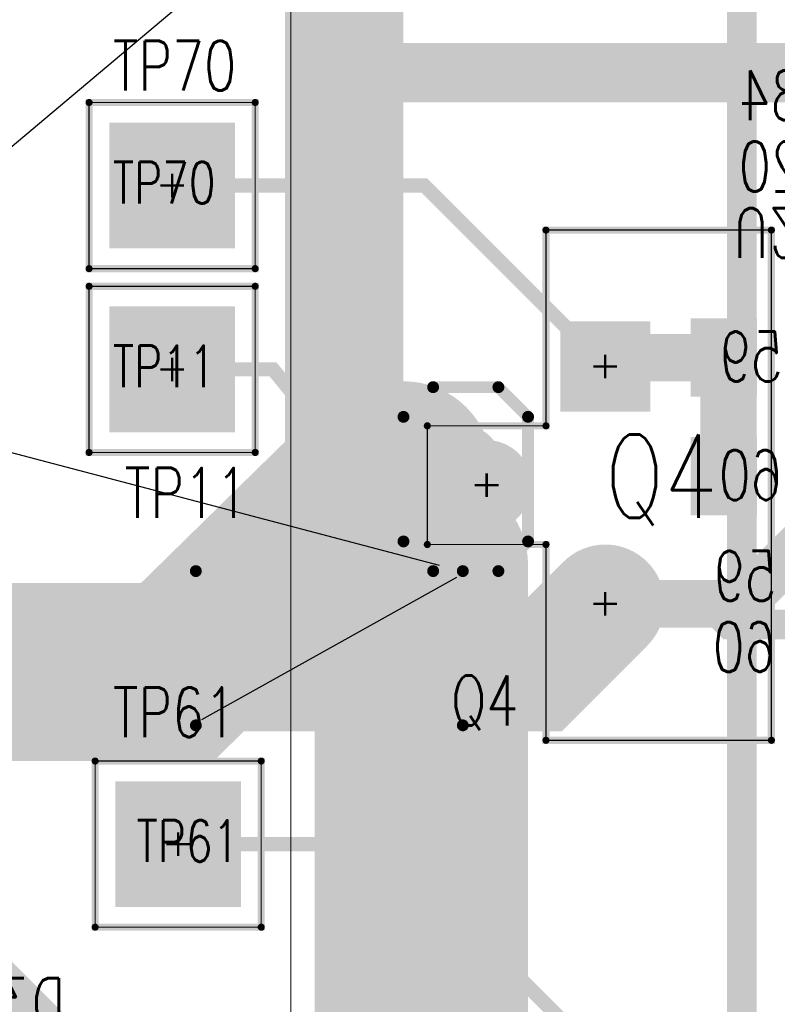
# Model space of a CAD drawing. Extents: x -7.2 to 18.3, y -5.6 to 10.9.
# Tile 101 of 112: x 9.227 to 9.865, y 3.545 to 4.375. Entities that reach past the tile are written whole.
import ezdxf
from ezdxf.enums import TextEntityAlignment as Align

# ---------------------------------------------------------------- set-up
doc = ezdxf.new("R2010")
doc.units = 0
for name, pattern in [('SIG_14', [2, 1, 1]), ('SIG_178', [2, 1, 1]), ('SIG_180', [2, 1, 1]), ('SIG_19', [2, 1, 1]), ('SIG_203', [2, 1, 1]), ('SIG_204', [2, 1, 1]), ('SIG_7', [2, 1, 1])]:
    doc.linetypes.add(name, pattern=pattern)
for name, color, linetype in [('2D_LINE_02', 112, 'CONTINUOUS'), ('ATTRIBUTE_124', 6, 'CONTINUOUS'), ('COPPER_04', 5, 'CONTINUOUS'), ('DRIL_NPLTE_THRU_01', 16, 'CONTINUOUS'), ('DRIL_NPLTE_THRU_03', 146, 'CONTINUOUS'), ('DRIL_NPLTE_THRU_04', 176, 'CONTINUOUS'), ('DRIL_PLTE_THRU_01', 16, 'CONTINUOUS'), ('DRIL_PLTE_THRU_03', 146, 'CONTINUOUS'), ('DRIL_PLTE_THRU_04', 176, 'CONTINUOUS'), ('DRIL_SYMBOL', 254, 'CONTINUOUS'), ('LINK_00', 2, 'CONTINUOUS'), ('PADS_BOT', 5, 'CONTINUOUS'), ('PADS_INNER', 1, 'CONTINUOUS'), ('PADS_TOP', 1, 'CONTINUOUS'), ('PADS_XR_131', 3, 'CONTINUOUS'), ('PADS_XR_132', 6, 'CONTINUOUS'), ('PADS_XR_133', 254, 'CONTINUOUS'), ('PART_NAME_123', 255, 'CONTINUOUS'), ('PART_NAME_124', 6, 'CONTINUOUS'), ('PART_NAME_129', 2, 'CONTINUOUS'), ('PART_NAME_130', 106, 'CONTINUOUS'), ('PART_TOP_2DLINE_123', 255, 'CONTINUOUS'), ('PART_TOP_2DLINE_129', 2, 'CONTINUOUS'), ('TRACE_01', 1, 'CONTINUOUS'), ('TRACE_03', 130, 'CONTINUOUS'), ('TRACE_04', 5, 'CONTINUOUS')]:
    doc.layers.add(name, color=color, linetype=linetype)
doc.styles.add('W0$001', font='simplex', dxfattribs={"width": 0.75})
doc.styles.add('W0$005', font='simplex', dxfattribs={"width": 0.75})
doc.styles.add('W0$006', font='simplex', dxfattribs={"width": 0.75})

# ---------------------------------------------------------------- blocks, each defined once
blk = doc.blocks.new('SMOOTH_0$05')
at = {"const_width": 0.025}
blk.add_lwpolyline([(-0.0125, 0, 1), (0.0125, 0, 1)], format="xyb", close=True, dxfattribs=at)
blk = doc.blocks.new('DRAWING_290')
at = {"layer": '2D_LINE_02', "const_width": 0.05}
blk.add_lwpolyline([(2.745, -2.245), (5.495, -2.245), (5.495, -2.25), (4.275, -2.25), (4.275, -2.865), (5.6669, -2.865), (5.7669, -2.965), (5.7669, -3.11), (6.05, -3.11), (6.05, -3.47), (5.37, -3.47), (5.37, -4.745), (6.075, -4.745), (6.075, -5.44), (5.725, -5.44), (5.725, -5.15), (4.49, -5.15), (4.49, -4.99), (1.44, -4.99)], dxfattribs=at)
at = {"layer": '2D_LINE_02'}
blk.add_blockref('SMOOTH_0$05', (5.37, -3.47), dxfattribs=at)
blk = doc.blocks.new('SMOOTH_0$01')
at = {"const_width": 0.005}
blk.add_lwpolyline([(-0.0025, 0, 1), (0.0025, 0, 1)], format="xyb", close=True, dxfattribs=at)
blk = doc.blocks.new('COPPER_308')
at = {"layer": 'COPPER_04', "const_width": 0.01}
blk.add_lwpolyline([(0, -0.01), (0.225, -0.01), (0.225, 0.12), (0, 0.12)], close=True, dxfattribs=at)
at = {"layer": 'COPPER_04'}
for p in [(0, 0.12), (0.225, 0.12), (0, -0.01), (0.225, -0.01)]:
    blk.add_blockref('SMOOTH_0$01', p, dxfattribs=at)
blk = doc.blocks.new('COPPER_309')
at = {"layer": 'COPPER_04', "const_width": 0.01}
blk.add_lwpolyline([(0, 0.025), (-0.025, 0), (-0.08, 0), (-0.105, 0.025), (-0.105, 0.13), (-0.08, 0.155), (-0.025, 0.155), (0, 0.13)], close=True, dxfattribs=at)
at = {"layer": 'COPPER_04'}
for p in [(-0.08, 0.155), (-0.025, 0.155), (-0.105, 0.13), (0, 0.13), (-0.105, 0.025), (0, 0.025), (-0.08, 0), (-0.025, 0)]:
    blk.add_blockref('SMOOTH_0$01', p, dxfattribs=at)
blk = doc.blocks.new('SMOOTH_0$006')
at = {"const_width": 0.003}
blk.add_lwpolyline([(-0.0015, 0, 1), (0.0015, 0, 1)], format="xyb", close=True, dxfattribs=at)
blk = doc.blocks.new('SMOOTH_0$001')
at = {"const_width": 0.0005}
blk.add_lwpolyline([(-0.00025, 0, 1), (0.00025, 0, 1)], format="xyb", close=True, dxfattribs=at)
blk = doc.blocks.new('PART_BODY_TOP_331')
at = {"layer": 'PART_TOP_2DLINE_123', "const_width": 0.006}
blk.add_lwpolyline([(0.315, 0.14), (-0.115, 0.14), (-0.115, -0.05), (0.05, -0.05), (0.05, -0.15), (0.15, -0.15), (0.15, -0.05), (0.315, -0.05)], close=True, dxfattribs=at)
at = {"layer": 'PART_TOP_2DLINE_129', "const_width": 0.001}
blk.add_lwpolyline([(0.315, 0.14), (-0.115, 0.14), (-0.115, -0.05), (0.05, -0.05), (0.05, -0.15), (0.15, -0.15), (0.15, -0.05), (0.315, -0.05)], close=True, dxfattribs=at)
at = {"layer": 'PART_TOP_2DLINE_123'}
for p in [(-0.115, 0.14), (0.315, 0.14), (-0.115, -0.05), (0.05, -0.05), (0.15, -0.05), (0.315, -0.05), (0.05, -0.15), (0.15, -0.15)]:
    blk.add_blockref('SMOOTH_0$006', p, dxfattribs=at)
at = {"layer": 'PART_TOP_2DLINE_129'}
for p in [(-0.115, 0.14), (0.315, 0.14), (-0.115, -0.05), (0.05, -0.05), (0.15, -0.05), (0.315, -0.05), (0.05, -0.15), (0.15, -0.15)]:
    blk.add_blockref('SMOOTH_0$001', p, dxfattribs=at)
blk = doc.blocks.new('DRIL_SYMBOL_0$041')
at = {"layer": 'DRIL_SYMBOL', "const_width": 0.002}
for points in [[(0, -0.01), (0, 0.01)], [(-0.01, 0), (0.01, 0)]]:
    blk.add_lwpolyline(points, dxfattribs=at)
blk = doc.blocks.new('DRIL_HOLE_0$041')
at = {"const_width": 0.0205}
blk.add_lwpolyline([(-0.01025, 0, 1), (0.01025, 0, 1)], format="xyb", close=True, dxfattribs=at)
blk.add_blockref('DRIL_SYMBOL_0$041', (0, 0))
blk = doc.blocks.new('PAD_5')
at = {"const_width": 0.035}
blk.add_lwpolyline([(0, -0.0175, 1), (0, 0.0175, 1)], format="xyb", close=True, dxfattribs=at)
blk = doc.blocks.new('PAD_8')
at = {"const_width": 0.07}
blk.add_lwpolyline([(-0.035, 0), (0.035, 0)], dxfattribs=at)
blk = doc.blocks.new('PAD_9')
at = {"const_width": 0.076}
blk.add_lwpolyline([(-0.038, 0), (0.038, 0)], dxfattribs=at)
blk = doc.blocks.new('STK_TOP_7')
at = {"layer": 'DRIL_PLTE_THRU_01'}
blk.add_blockref('DRIL_HOLE_0$041', (0, 0), dxfattribs=at)
at = {"layer": 'DRIL_PLTE_THRU_03'}
blk.add_blockref('DRIL_HOLE_0$041', (0, 0), dxfattribs=at)
at = {"layer": 'DRIL_PLTE_THRU_04'}
blk.add_blockref('DRIL_HOLE_0$041', (0, 0), dxfattribs=at)
at = {"layer": 'PADS_BOT'}
blk.add_blockref('PAD_8', (0, 0), dxfattribs=at)
at = {"layer": 'PADS_INNER'}
blk.add_blockref('PAD_5', (0, 0), dxfattribs=at)
at = {"layer": 'PADS_TOP'}
blk.add_blockref('PAD_8', (0, 0), dxfattribs=at)
at = {"layer": 'PADS_XR_131'}
blk.add_blockref('PAD_9', (0, 0), dxfattribs=at)
at = {"layer": 'PADS_XR_132'}
blk.add_blockref('PAD_9', (0, 0), dxfattribs=at)
blk = doc.blocks.new('PAD_10')
at = {"const_width": 0.038}
blk.add_lwpolyline([(0, -0.019, 1), (0, 0.019, 1)], format="xyb", close=True, dxfattribs=at)
blk = doc.blocks.new('STK_TOP_6')
at = {"layer": 'DRIL_PLTE_THRU_01'}
blk.add_blockref('DRIL_HOLE_0$041', (0, 0), dxfattribs=at)
at = {"layer": 'DRIL_PLTE_THRU_03'}
blk.add_blockref('DRIL_HOLE_0$041', (0, 0), dxfattribs=at)
at = {"layer": 'DRIL_PLTE_THRU_04'}
blk.add_blockref('DRIL_HOLE_0$041', (0, 0), dxfattribs=at)
at = {"layer": 'PADS_BOT'}
blk.add_blockref('PAD_5', (0, 0), dxfattribs=at)
at = {"layer": 'PADS_INNER'}
blk.add_blockref('PAD_5', (0, 0), dxfattribs=at)
at = {"layer": 'PADS_TOP'}
blk.add_blockref('PAD_5', (0, 0), dxfattribs=at)
at = {"layer": 'PADS_XR_131'}
blk.add_blockref('PAD_10', (0, 0), dxfattribs=at)
at = {"layer": 'PADS_XR_132'}
blk.add_blockref('PAD_10', (0, 0), dxfattribs=at)
blk = doc.blocks.new('SYM_TOP_4')
for name, p in [('PART_BODY_TOP_331', (0, 0)), ('STK_TOP_7', (0, 0)), ('STK_TOP_6', (0.2, 0)), ('STK_TOP_6', (0.1, -0.1))]:
    blk.add_blockref(name, p)
blk = doc.blocks.new('PART_TOP_5')
blk.add_blockref('SYM_TOP_4', (0, 0))
at = {"layer": 'PART_NAME_123', "style": 'W0$006', "width": 0.75}
blk.add_text('Q4', height=0.042, rotation=90, dxfattribs=at).set_placement((0.3025, -0.13))
at = {"layer": 'PART_NAME_129', "style": 'W0$001', "width": 0.75}
blk.add_text('Q4', height=0.07, rotation=90, dxfattribs=at).set_placement((0.1274, -0.0001))
blk = doc.blocks.new('DRIL_HOLE_0')
blk.add_lwpolyline([(0, 0, 1), (0, 0, 1)], format="xyb", close=True)
blk = doc.blocks.new('PAD_47')
at = {"const_width": 0.039}
blk.add_lwpolyline([(-0.0215, 0), (0.0215, 0)], dxfattribs=at)
blk = doc.blocks.new('PAD_1')
blk.add_lwpolyline([(0, 0, 1), (0, 0, 1)], format="xyb", close=True)
blk = doc.blocks.new('PAD_46')
at = {"const_width": 0.045}
blk.add_lwpolyline([(-0.0245, 0), (0.0245, 0)], dxfattribs=at)
blk = doc.blocks.new('STK_BOT_14')
at = {"layer": 'DRIL_PLTE_THRU_01'}
blk.add_blockref('DRIL_HOLE_0', (0, 0), dxfattribs=at)
at = {"layer": 'DRIL_PLTE_THRU_03'}
blk.add_blockref('DRIL_HOLE_0', (0, 0), dxfattribs=at)
at = {"layer": 'DRIL_PLTE_THRU_04'}
blk.add_blockref('DRIL_HOLE_0', (0, 0), dxfattribs=at)
at = {"layer": 'PADS_BOT'}
blk.add_blockref('PAD_47', (0, 0), dxfattribs=at)
at = {"layer": 'PADS_INNER'}
blk.add_blockref('PAD_1', (0, 0), dxfattribs=at)
at = {"layer": 'PADS_TOP'}
blk.add_blockref('PAD_1', (0, 0), dxfattribs=at)
at = {"layer": 'PADS_XR_131'}
blk.add_blockref('PAD_46', (0, 0), dxfattribs=at)
at = {"layer": 'PADS_XR_133'}
blk.add_blockref('PAD_47', (0, 0), dxfattribs=at)
blk = doc.blocks.new('SYM_BOT_19')
for p in [(-0.0335, 0), (0.0335, 0)]:
    blk.add_blockref('STK_BOT_14', p)
blk = doc.blocks.new('PART_BOT_71')
blk.add_blockref('SYM_BOT_19', (0, 0))
at = {"layer": 'PART_NAME_124', "style": 'W0$006', "width": 0.75}
blk.add_text('R20', height=0.042, dxfattribs=at).set_placement((0.1251, 0.0901))
at = {"layer": 'PART_NAME_130', "style": 'W0$001', "width": 0.75}
blk.add_text('R20', height=0.042, dxfattribs=at).set_placement((-0.0399, -0.0199))
blk = doc.blocks.new('PART_BODY_TOP_366')
at = {"layer": 'PART_TOP_2DLINE_123', "const_width": 0.006}
blk.add_lwpolyline([(-0.07, -0.07), (-0.07, 0.07), (0.07, 0.07), (0.07, -0.07)], close=True, dxfattribs=at)
at = {"layer": 'PART_TOP_2DLINE_129', "const_width": 0.001}
blk.add_lwpolyline([(-0.07, -0.07), (-0.07, 0.07), (0.07, 0.07), (0.07, -0.07)], close=True, dxfattribs=at)
at = {"layer": 'PART_TOP_2DLINE_123'}
for p in [(-0.07, 0.07), (0.07, 0.07), (-0.07, -0.07), (0.07, -0.07)]:
    blk.add_blockref('SMOOTH_0$006', p, dxfattribs=at)
at = {"layer": 'PART_TOP_2DLINE_129'}
for p in [(-0.07, 0.07), (0.07, 0.07), (-0.07, -0.07), (0.07, -0.07)]:
    blk.add_blockref('SMOOTH_0$001', p, dxfattribs=at)
blk = doc.blocks.new('DRIL_SYMBOL_0$063')
at = {"layer": 'DRIL_SYMBOL', "const_width": 0.002}
for points in [[(0, -0.01), (0, 0.01)], [(-0.01, 0), (0.01, 0)]]:
    blk.add_lwpolyline(points, dxfattribs=at)
blk = doc.blocks.new('DRIL_HOLE_0$063')
at = {"const_width": 0.0315}
blk.add_lwpolyline([(-0.01575, 0, 1), (0.01575, 0, 1)], format="xyb", close=True, dxfattribs=at)
blk.add_blockref('DRIL_SYMBOL_0$063', (0, 0))
blk = doc.blocks.new('PAD_79')
at = {"const_width": 0.1}
blk.add_lwpolyline([(-0.05, 0), (0.05, 0)], dxfattribs=at)
blk = doc.blocks.new('PAD_80')
at = {"const_width": 0.106}
blk.add_lwpolyline([(-0.053, 0), (0.053, 0)], dxfattribs=at)
blk = doc.blocks.new('STK_TOP_47')
at = {"layer": 'DRIL_PLTE_THRU_01'}
blk.add_blockref('DRIL_HOLE_0$063', (0, 0), dxfattribs=at)
at = {"layer": 'DRIL_PLTE_THRU_03'}
blk.add_blockref('DRIL_HOLE_0$063', (0, 0), dxfattribs=at)
at = {"layer": 'DRIL_PLTE_THRU_04'}
blk.add_blockref('DRIL_HOLE_0$063', (0, 0), dxfattribs=at)
at = {"layer": 'PADS_BOT'}
blk.add_blockref('PAD_79', (0, 0), dxfattribs=at)
at = {"layer": 'PADS_INNER'}
blk.add_blockref('PAD_79', (0, 0), dxfattribs=at)
at = {"layer": 'PADS_TOP'}
blk.add_blockref('PAD_79', (0, 0), dxfattribs=at)
at = {"layer": 'PADS_XR_131'}
blk.add_blockref('PAD_80', (0, 0), dxfattribs=at)
at = {"layer": 'PADS_XR_132'}
blk.add_blockref('PAD_80', (0, 0), dxfattribs=at)
blk = doc.blocks.new('SYM_TOP_39')
for name in ['PART_BODY_TOP_366', 'STK_TOP_47']:
    blk.add_blockref(name, (0, 0))
blk = doc.blocks.new('PART_TOP_98')
blk.add_blockref('SYM_TOP_39', (0, 0))
at = {"layer": 'PART_NAME_123', "style": 'W0$005', "width": 0.75}
blk.add_text('TP11', height=0.042, dxfattribs=at).set_placement((-0.04, -0.125))
at = {"layer": 'PART_NAME_129', "style": 'W0$001', "width": 0.75}
blk.add_text('TP11', height=0.035, dxfattribs=at).set_placement((-0.05, -0.015))
blk = doc.blocks.new('PAD_38')
at = {"const_width": 0.05}
blk.add_lwpolyline([(-0.03, 0), (0.03, 0)], dxfattribs=at)
blk = doc.blocks.new('PAD_37')
at = {"const_width": 0.056}
blk.add_lwpolyline([(-0.033, 0), (0.033, 0)], dxfattribs=at)
blk = doc.blocks.new('STK_BOT_10')
at = {"layer": 'DRIL_NPLTE_THRU_01'}
blk.add_blockref('DRIL_HOLE_0', (0, 0), dxfattribs=at)
at = {"layer": 'DRIL_NPLTE_THRU_03'}
blk.add_blockref('DRIL_HOLE_0', (0, 0), dxfattribs=at)
at = {"layer": 'DRIL_NPLTE_THRU_04'}
blk.add_blockref('DRIL_HOLE_0', (0, 0), dxfattribs=at)
at = {"layer": 'PADS_BOT', "rotation": 90}
blk.add_blockref('PAD_38', (0, 0), dxfattribs=at)
at = {"layer": 'PADS_INNER'}
blk.add_blockref('PAD_1', (0, 0), dxfattribs=at)
at = {"layer": 'PADS_TOP'}
blk.add_blockref('PAD_1', (0, 0), dxfattribs=at)
at = {"layer": 'PADS_XR_131', "rotation": 90}
blk.add_blockref('PAD_37', (0, 0), dxfattribs=at)
at = {"layer": 'PADS_XR_133', "rotation": 90}
blk.add_blockref('PAD_38', (0, 0), dxfattribs=at)
blk = doc.blocks.new('SYM_BOT_7')
for p in [(-0.045, 0), (0.045, 0)]:
    blk.add_blockref('STK_BOT_10', p)
blk = doc.blocks.new('PART_BOT_122')
blk.add_blockref('SYM_BOT_7', (0, 0))
at = {"layer": 'PART_NAME_124', "style": 'W0$006', "width": 0.75}
blk.add_text('C84', height=0.042, rotation=180, dxfattribs=at).set_placement((-0.1251, -0.0501))
at = {"layer": 'PART_NAME_130', "style": 'W0$001', "width": 0.75}
blk.add_text('C84', height=0.042, rotation=180, dxfattribs=at).set_placement((0.0499, 0.0199))
blk = doc.blocks.new('SYM_BOT_10')
for p in [(-0.045, 0), (0.045, 0)]:
    blk.add_blockref('STK_BOT_10', p)
blk = doc.blocks.new('PART_BOT_267')
blk.add_blockref('SYM_BOT_10', (0, 0))
at = {"layer": 'PART_NAME_124', "style": 'W0$006', "width": 0.75}
blk.add_text('R159', height=0.042, dxfattribs=at).set_placement((-0.0548, -0.2049))
at = {"layer": 'PART_NAME_130', "style": 'W0$001', "width": 0.75}
blk.add_text('R159', height=0.042, dxfattribs=at).set_placement((-0.06, -0.02))
blk = doc.blocks.new('PART_BOT_268')
blk.add_blockref('SYM_BOT_10', (0, 0))
at = {"layer": 'PART_NAME_124', "style": 'W0$006', "width": 0.75}
blk.add_text('R160', height=0.042, dxfattribs=at).set_placement((-0.0548, -0.1649))
at = {"layer": 'PART_NAME_130', "style": 'W0$001', "width": 0.75}
blk.add_text('R160', height=0.042, dxfattribs=at).set_placement((-0.06, -0.02))
blk = doc.blocks.new('PART_TOP_410')
blk.add_blockref('SYM_TOP_39', (0, 0))
at = {"layer": 'PART_NAME_123', "style": 'W0$001', "width": 0.75}
blk.add_text('TP61', height=0.042, rotation=90, dxfattribs=at).set_placement((-0.0901, -0.0551))
at = {"layer": 'PART_NAME_129', "style": 'W0$001', "width": 0.75}
blk.add_text('TP61', height=0.035, rotation=90, dxfattribs=at).set_placement((0.0149, -0.0351))
blk = doc.blocks.new('PART_TOP_411')
blk.add_blockref('SYM_TOP_39', (0, 0))
at = {"layer": 'PART_NAME_123', "style": 'W0$005', "width": 0.75}
blk.add_text('TP70', height=0.042, dxfattribs=at).set_placement((-0.05, 0.08))
at = {"layer": 'PART_NAME_129', "style": 'W0$001', "width": 0.75}
blk.add_text('TP70', height=0.035, dxfattribs=at).set_placement((-0.05, -0.015))
blk = doc.blocks.new('PAD_117')
at = {"const_width": 0.027}
blk.add_lwpolyline([(-0.0195, 0), (0.0195, 0)], dxfattribs=at)
blk = doc.blocks.new('PAD_118')
at = {"const_width": 0.033}
blk.add_lwpolyline([(-0.023, 0), (0.023, 0)], dxfattribs=at)
blk = doc.blocks.new('STK_BOT_74')
at = {"layer": 'DRIL_PLTE_THRU_01'}
blk.add_blockref('DRIL_HOLE_0', (0, 0), dxfattribs=at)
at = {"layer": 'DRIL_PLTE_THRU_03'}
blk.add_blockref('DRIL_HOLE_0', (0, 0), dxfattribs=at)
at = {"layer": 'DRIL_PLTE_THRU_04'}
blk.add_blockref('DRIL_HOLE_0', (0, 0), dxfattribs=at)
at = {"layer": 'PADS_BOT', "rotation": 90}
blk.add_blockref('PAD_117', (0, 0), dxfattribs=at)
at = {"layer": 'PADS_INNER'}
blk.add_blockref('PAD_1', (0, 0), dxfattribs=at)
at = {"layer": 'PADS_TOP'}
blk.add_blockref('PAD_1', (0, 0), dxfattribs=at)
at = {"layer": 'PADS_XR_131', "rotation": 90}
blk.add_blockref('PAD_118', (0, 0), dxfattribs=at)
at = {"layer": 'PADS_XR_133', "rotation": 90}
blk.add_blockref('PAD_117', (0, 0), dxfattribs=at)
blk = doc.blocks.new('SYM_BOT_60')
for p in [(-0.0374, 0.051), (0, 0.051), (0.0374, 0.051), (-0.0374, -0.051), (0, -0.051), (0.0374, -0.051)]:
    blk.add_blockref('STK_BOT_74', p)
blk = doc.blocks.new('PART_BOT_416')
blk.add_blockref('SYM_BOT_60', (0, 0))
at = {"layer": 'ATTRIBUTE_124', "style": 'W0$005', "width": 0.75}
blk.add_text('o', height=0.042, dxfattribs=at).set_placement((-0.065, -0.1), align=Align.MIDDLE_CENTER)
at = {"layer": 'PART_NAME_124', "style": 'W0$006', "width": 0.75}
blk.add_text('U28', height=0.042, rotation=270, dxfattribs=at).set_placement((-0.1801, 0.1701), align=Align.MIDDLE_CENTER)
at = {"layer": 'PART_NAME_130', "style": 'W0$001', "width": 0.75}
blk.add_text('U28', height=0.035, dxfattribs=at).set_placement((-0.0051, -0.0049), align=Align.MIDDLE_CENTER)
blk = doc.blocks.new('PAD_134')
at = {"const_width": 0.03}
blk.add_lwpolyline([(-0.05, -0.015), (0.05, -0.015, 1), (0.05, 0.015), (-0.05, 0.015, 1)], format="xyb", close=True, dxfattribs=at)
blk = doc.blocks.new('PAD_133')
at = {"const_width": 0.033}
blk.add_lwpolyline([(-0.05, -0.0165), (0.05, -0.0165, 1), (0.05, 0.0165), (-0.05, 0.0165, 1)], format="xyb", close=True, dxfattribs=at)
blk = doc.blocks.new('STK_BOT_76')
at = {"layer": 'DRIL_NPLTE_THRU_01'}
blk.add_blockref('DRIL_HOLE_0', (0, 0), dxfattribs=at)
at = {"layer": 'DRIL_NPLTE_THRU_03'}
blk.add_blockref('DRIL_HOLE_0', (0, 0), dxfattribs=at)
at = {"layer": 'DRIL_NPLTE_THRU_04'}
blk.add_blockref('DRIL_HOLE_0', (0, 0), dxfattribs=at)
at = {"layer": 'PADS_BOT', "rotation": 90}
blk.add_blockref('PAD_134', (0, 0), dxfattribs=at)
at = {"layer": 'PADS_INNER'}
blk.add_blockref('PAD_1', (0, 0), dxfattribs=at)
at = {"layer": 'PADS_TOP'}
blk.add_blockref('PAD_1', (0, 0), dxfattribs=at)
at = {"layer": 'PADS_XR_131', "rotation": 90}
blk.add_blockref('PAD_133', (0, 0), dxfattribs=at)
at = {"layer": 'PADS_XR_133', "rotation": 90}
blk.add_blockref('PAD_134', (0, 0), dxfattribs=at)
blk = doc.blocks.new('PAD_136')
at = {"const_width": 0.375}
blk.add_lwpolyline([(-0.215, 0), (0.215, 0)], dxfattribs=at)
blk = doc.blocks.new('PAD_135')
at = {"const_width": 0.381}
blk.add_lwpolyline([(-0.218, 0), (0.218, 0)], dxfattribs=at)
blk = doc.blocks.new('STK_BOT_77')
at = {"layer": 'DRIL_NPLTE_THRU_01'}
blk.add_blockref('DRIL_HOLE_0', (0, 0), dxfattribs=at)
at = {"layer": 'DRIL_NPLTE_THRU_03'}
blk.add_blockref('DRIL_HOLE_0', (0, 0), dxfattribs=at)
at = {"layer": 'DRIL_NPLTE_THRU_04'}
blk.add_blockref('DRIL_HOLE_0', (0, 0), dxfattribs=at)
at = {"layer": 'PADS_BOT'}
blk.add_blockref('PAD_136', (0, 0), dxfattribs=at)
at = {"layer": 'PADS_INNER'}
blk.add_blockref('PAD_1', (0, 0), dxfattribs=at)
at = {"layer": 'PADS_TOP'}
blk.add_blockref('PAD_1', (0, 0), dxfattribs=at)
at = {"layer": 'PADS_XR_131'}
blk.add_blockref('PAD_135', (0, 0), dxfattribs=at)
at = {"layer": 'PADS_XR_133'}
blk.add_blockref('PAD_136', (0, 0), dxfattribs=at)
blk = doc.blocks.new('SYM_BOT_63')
for name, p in [('STK_BOT_77', (0, 0.13)), ('STK_BOT_76', (-0.1005, -0.2493)), ('STK_BOT_76', (0.0995, -0.2493))]:
    blk.add_blockref(name, p)
blk = doc.blocks.new('PART_BOT_438')
blk.add_blockref('SYM_BOT_63', (0, 0))
at = {"layer": 'PART_NAME_124', "style": 'W0$005', "width": 0.75}
blk.add_text('D3', height=0.042, rotation=90, dxfattribs=at).set_placement((-0.1701, -0.4349))
at = {"layer": 'PART_NAME_130', "style": 'W0$001', "width": 0.75}
blk.add_text('D3', height=0.14, rotation=90, dxfattribs=at).set_placement((0.0949, -0.1049))
blk = doc.blocks.new('PART_BOT_440')
blk.add_blockref('SYM_BOT_63', (0, 0))
at = {"layer": 'PART_NAME_124', "style": 'W0$005', "width": 0.75}
blk.add_text('D4', height=0.042, rotation=90, dxfattribs=at).set_placement((-0.1851, -0.4299))
at = {"layer": 'PART_NAME_130', "style": 'W0$001', "width": 0.75}
blk.add_text('D4', height=0.14, rotation=90, dxfattribs=at).set_placement((0.0499, -0.0749))
blk = doc.blocks.new('PART_BODY_TOP_389')
at = {"layer": 'PART_TOP_2DLINE_129', "const_width": 0.001}
blk.add_lwpolyline([(-1.05, 0.325), (1, 0.325), (1, -0.575), (-1.05, -0.575)], close=True, dxfattribs=at)
blk = doc.blocks.new('SYM_TOP_62')
blk.add_blockref('PART_BODY_TOP_389', (0, 0))
blk = doc.blocks.new('PART_TOP_445')
blk.add_blockref('SYM_TOP_62', (0, 0))
blk = doc.blocks.new('SMOOTH_0$012')
at = {"const_width": 0.006}
blk.add_lwpolyline([(-0.003, 0, 1), (0.003, 0, 1)], format="xyb", close=True, dxfattribs=at)
blk = doc.blocks.new('TRACE_278')
at = {"layer": 'TRACE_04', "linetype": 'SIG_14', "const_width": 0.012}
blk.add_lwpolyline([(9.6202, 3.9824), (9.6202, 3.995)], dxfattribs=at)
at = {"layer": 'TRACE_04'}
for p in [(9.6202, 3.995), (9.6202, 3.9824)]:
    blk.add_blockref('SMOOTH_0$012', p, dxfattribs=at)
blk = doc.blocks.new('SMOOTH_0$15')
at = {"const_width": 0.075}
blk.add_lwpolyline([(-0.0375, 0, 1), (0.0375, 0, 1)], format="xyb", close=True, dxfattribs=at)
blk = doc.blocks.new('SMOOTH_0$08')
at = {"const_width": 0.04}
blk.add_lwpolyline([(-0.02, 0, 1), (0.02, 0, 1)], format="xyb", close=True, dxfattribs=at)
blk = doc.blocks.new('SMOOTH_0$04')
at = {"const_width": 0.02}
blk.add_lwpolyline([(-0.01, 0, 1), (0.01, 0, 1)], format="xyb", close=True, dxfattribs=at)
blk = doc.blocks.new('SMOOTH_0$1')
at = {"const_width": 0.05}
blk.add_lwpolyline([(-0.025, 0, 1), (0.025, 0, 1)], format="xyb", close=True, dxfattribs=at)
blk = doc.blocks.new('TRACE_2742')
at = {"layer": 'TRACE_03', "linetype": 'SIG_204', "const_width": 0.1}
blk.add_lwpolyline([(9.6628, 3.825), (9.7202, 3.8824)], dxfattribs=at)
at = {"layer": 'TRACE_03'}
for p in [(9.7202, 3.8824), (9.6628, 3.825)]:
    blk.add_blockref('SMOOTH_0$1', p, dxfattribs=at)
blk = doc.blocks.new('SMOOTH_0$025')
at = {"const_width": 0.0125}
blk.add_lwpolyline([(-0.00625, 0, 1), (0.00625, 0, 1)], format="xyb", close=True, dxfattribs=at)

msp = doc.modelspace()

# ---------------------------------------------------------------- linework, layer by layer
at = {"layer": 'LINK_00', "linetype": 'SIG_7'}
msp.add_line((9.1451, 4.205), (9.805, 4.76), dxfattribs=at)
at = {"layer": 'LINK_00', "linetype": 'SIG_14'}
for p, q in [((7.4151, 4.4849), (9.5801, 3.915)), ((9.3801, 3.785), (9.5951, 3.905))]:
    msp.add_line(p, q, dxfattribs=at)
at = {"layer": 'TRACE_01', "linetype": 'SIG_204'}
for points, const_width in [([(9.5751, 3.825), (9.5001, 3.9), (9.5001, 4.525), (9.4151, 4.61), (9.3349, 4.61), (9.26, 4.6849), (9.0802, 4.6849)], 0.1), ([(9.7202, 3.8824), (9.8352, 3.8824), (9.9302, 3.9774), (9.9302, 4.2399)], 0.04), ([(9.5751, 3.825), (9.6628, 3.825), (9.7202, 3.8824)], 0.1)]:
    msp.add_lwpolyline(points, dxfattribs=dict(at, const_width=const_width))
at = {"layer": 'TRACE_01', "linetype": 'SIG_203', "const_width": 0.1}
msp.add_lwpolyline([(9.7302, 3.0949), (9.53, 3.0949), (9.28, 3.3449), (9.28, 3.45), (9.0802, 3.65)], dxfattribs=at)
at = {"layer": 'TRACE_01', "linetype": 'SIG_178', "const_width": 0.012}
msp.add_lwpolyline([(9.7302, 3.2949), (9.7302, 3.4849), (9.5352, 3.6799), (9.3602, 3.6799)], dxfattribs=at)
at = {"layer": 'TRACE_03', "linetype": 'SIG_19', "const_width": 0.025}
msp.add_lwpolyline([(8.9602, 2.3049), (8.9602, 2.4549), (9.0202, 2.5149), (9.1852, 2.5149), (9.4152, 2.7449), (9.595, 2.7449), (9.8352, 2.9851), (9.8352, 4.5699), (10.0552, 4.7899), (10.0552, 4.9749)], dxfattribs=at)
at = {"layer": 'TRACE_03', "linetype": 'SIG_204', "const_width": 0.1}
msp.add_lwpolyline([(9.6628, 3.825), (8.8651, 3.825), (8.67174, 4.01836), (8.66663, 4.01836)], dxfattribs=at)
at = {"layer": 'TRACE_04', "linetype": 'SIG_14'}
for points, const_width in [([(7.3502, 4.4849), (7.68781, 4.4849), (8.35306, 3.825), (9.35951, 3.825), (9.5201, 3.9825), (9.5501, 3.995)], 0.15), ([(9.3551, 4.08), (9.4401, 4.08), (9.5201, 3.9825)], 0.012), ([(9.5201, 3.9825), (9.5501, 3.995)], 0.15), ([(9.5501, 3.995), (9.5951, 3.995)], 0.08), ([(9.5801, 3.915), (9.6202, 3.995)], 0.05), ([(9.5801, 3.915), (9.6202, 3.9824)], 0.05), ([(9.5951, 3.905), (9.5951, 3.995)], 0.012), ([(9.5951, 3.995), (9.6202, 3.995)], 0.012), ([(9.3801, 3.785), (9.6101, 3.785), (9.6101, 3.9824), (9.6202, 3.9824)], 0.012), ([(9.5801, 3.1949), (9.5801, 3.915)], 0.15)]:
    msp.add_lwpolyline(points, dxfattribs=dict(at, const_width=const_width))
at = {"layer": 'TRACE_04', "linetype": 'SIG_180'}
for points, const_width in [([(9.3551, 4.2349), (9.5677, 4.2349), (9.7202, 4.0824)], 0.012), ([(9.7202, 4.0824), (9.7277, 4.0899), (9.8202, 4.0899)], 0.04), ([(9.8202, 3.9899), (9.8202, 4.0899)], 0.04)]:
    msp.add_lwpolyline(points, dxfattribs=dict(at, const_width=const_width))
at = {"layer": 'TRACE_04', "linetype": 'SIG_204', "const_width": 0.025}
msp.add_lwpolyline([(9.7202, 3.8824), (9.8077, 3.8824), (9.8252, 3.8649), (9.9952, 3.8649)], dxfattribs=at)

# ---------------------------------------------------------------- block references
for name, p in [('DRAWING_290', (4.1301, 7.8)), ('PART_TOP_411', (9.3551, 4.2349)), ('PART_TOP_98', (9.3551, 4.08)), ('TRACE_278', (0, 0)), ('TRACE_2742', (0, 0))]:
    msp.add_blockref(name, p)
at = {"xscale": -1}
for name, p, rotation in [('PART_BOT_440', (8.8302, 4.3549), -270), ('PART_BOT_122', (10.0402, 4.2399), -180), ('PART_BOT_416', (10.0402, 4.0149), -270), ('PART_BOT_438', (8.8302, 3.3549), -270)]:
    msp.add_blockref(name, p, dxfattribs=dict(at, rotation=rotation))
at = {"rotation": 270}
for name, p in [('PART_TOP_445', (10.0302, 3.6099)), ('PART_TOP_5', (9.7202, 4.0824)), ('PART_TOP_410', (9.3602, 3.6799))]:
    msp.add_blockref(name, p, dxfattribs=at)
at = {"xscale": -1}
for name, p in [('PART_BOT_71', (10.0402, 4.1399)), ('PART_BOT_267', (9.8652, 4.0899)), ('PART_BOT_268', (9.8652, 3.9899))]:
    msp.add_blockref(name, p, dxfattribs=at)
at = {"linetype": 'SIG_14'}
for name, p in [('COPPER_309', (9.6551, 3.91)), ('COPPER_308', (9.3751, 3.79))]:
    msp.add_blockref(name, p, dxfattribs=at)
at = {"layer": 'TRACE_01'}
for name, p in [('SMOOTH_0$1', (9.5001, 3.9)), ('SMOOTH_0$1', (9.7202, 3.8824)), ('SMOOTH_0$04', (9.7202, 3.8824)), ('SMOOTH_0$04', (9.8352, 3.8824)), ('SMOOTH_0$1', (9.5751, 3.825)), ('SMOOTH_0$1', (9.5751, 3.825)), ('SMOOTH_0$1', (9.6628, 3.825)), ('SMOOTH_0$012', (9.3602, 3.6799)), ('SMOOTH_0$012', (9.5352, 3.6799))]:
    msp.add_blockref(name, p, dxfattribs=at)
at = {"layer": 'TRACE_03'}
msp.add_blockref('SMOOTH_0$1', (9.6628, 3.825), dxfattribs=at)
at = {"layer": 'TRACE_04'}
for name, p in [('SMOOTH_0$012', (9.3551, 4.2349)), ('SMOOTH_0$012', (9.5677, 4.2349)), ('SMOOTH_0$04', (9.7277, 4.0899)), ('SMOOTH_0$04', (9.8202, 4.0899)), ('SMOOTH_0$04', (9.8202, 4.0899)), ('SMOOTH_0$04', (9.7202, 4.0824)), ('SMOOTH_0$012', (9.3551, 4.08)), ('SMOOTH_0$012', (9.4401, 4.08)), ('SMOOTH_0$012', (9.7202, 4.0824)), ('SMOOTH_0$15', (9.5501, 3.995)), ('SMOOTH_0$15', (9.5501, 3.995)), ('SMOOTH_0$15', (9.5201, 3.9825)), ('SMOOTH_0$15', (9.5201, 3.9825)), ('SMOOTH_0$08', (9.5501, 3.995)), ('SMOOTH_0$08', (9.5951, 3.995)), ('SMOOTH_0$05', (9.6202, 3.995)), ('SMOOTH_0$04', (9.8202, 3.9899)), ('SMOOTH_0$012', (9.5951, 3.995)), ('SMOOTH_0$012', (9.5951, 3.995)), ('SMOOTH_0$05', (9.6202, 3.9824)), ('SMOOTH_0$012', (9.6202, 3.995)), ('SMOOTH_0$15', (9.5801, 3.915)), ('SMOOTH_0$012', (9.5201, 3.9825)), ('SMOOTH_0$012', (9.6101, 3.9824)), ('SMOOTH_0$012', (9.6202, 3.9824)), ('SMOOTH_0$05', (9.5801, 3.915)), ('SMOOTH_0$05', (9.5801, 3.915)), ('SMOOTH_0$012', (9.5951, 3.905)), ('SMOOTH_0$15', (9.35951, 3.825)), ('SMOOTH_0$025', (9.7202, 3.8824)), ('SMOOTH_0$025', (9.8077, 3.8824)), ('SMOOTH_0$025', (9.8252, 3.8649)), ('SMOOTH_0$012', (9.3801, 3.785)), ('SMOOTH_0$012', (9.6101, 3.785))]:
    msp.add_blockref(name, p, dxfattribs=at)

doc.saveas('drawing.dxf')
